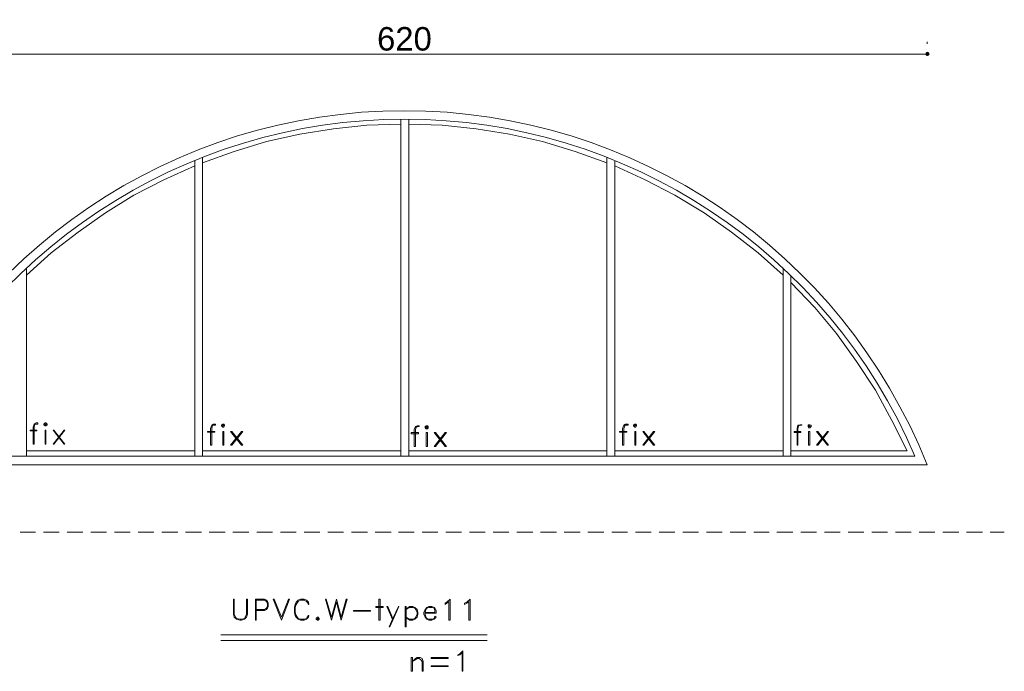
# Model space of a CAD drawing. Header units: metres. Extents: x 5.7 to 89.8, y 4 to 63.5.
# Tile 48 of 59: x 47.9 to 63.5, y 35.5 to 45.8. Entities that reach past the tile are written whole.
import ezdxf

# ---------------------------------------------------------------- set-up
doc = ezdxf.new("R2010")
doc.units = ezdxf.units.M
doc.header["$MEASUREMENT"] = 0
for name, color, linetype in [('PDF8_dim', 7, 'Continuous'), ('PDF8_khatchin', 7, 'Continuous'), ('PDF8_Text', 7, 'Continuous'), ('PDF8_textt', 7, 'Continuous'), ('PDF8_WIN', 7, 'Continuous')]:
    doc.layers.add(name, color=color, linetype=linetype)
doc.styles.add('PDF Arial', font='arial.ttf')

msp = doc.modelspace()

# ---------------------------------------------------------------- linework, layer by layer
at = {"layer": 'PDF8_dim', "lineweight": 20}
for points in [[(62.259, 45.466), (62.259, 45.437)], [(45.732, 45.273), (45.761, 45.273), (62.192, 45.273), (62.23, 45.273)]]:
    msp.add_lwpolyline(points, dxfattribs=at)
at = {"layer": 'PDF8_dim', "transparency": 33554559}
for points in [[(62.24, 45.302), (62.23, 45.273), (62.259, 45.273)], [(62.23, 45.273), (62.259, 45.273), (62.24, 45.254)], [(62.259, 45.273), (62.259, 45.312), (62.24, 45.302)], [(62.259, 45.273), (62.24, 45.254), (62.259, 45.244)], [(62.288, 45.302), (62.259, 45.273), (62.259, 45.312)], [(62.298, 45.273), (62.288, 45.302), (62.259, 45.273)], [(62.259, 45.244), (62.288, 45.254), (62.259, 45.273)], [(62.288, 45.254), (62.259, 45.273), (62.298, 45.273)]]:
    msp.add_solid(points, dxfattribs=at)
at = {"layer": 'PDF8_khatchin', "lineweight": 18}
for points in [[(47.89, 37.693), (48.13, 37.693)], [(48.256, 37.693), (48.506, 37.693)], [(48.631, 37.693), (48.882, 37.693)], [(49.007, 37.693), (49.257, 37.693)], [(49.382, 37.693), (49.633, 37.693)], [(49.758, 37.693), (50.008, 37.693)], [(50.134, 37.693), (50.384, 37.693)], [(50.509, 37.693), (50.76, 37.693)], [(50.885, 37.693), (51.135, 37.693)], [(51.26, 37.693), (51.511, 37.693)], [(51.636, 37.693), (51.886, 37.693)], [(52.012, 37.693), (52.262, 37.693)], [(52.387, 37.693), (52.638, 37.693)], [(52.763, 37.693), (53.013, 37.693)], [(53.139, 37.693), (53.389, 37.693)], [(53.514, 37.693), (53.765, 37.693)], [(53.88, 37.693), (54.131, 37.693)], [(54.256, 37.693), (54.506, 37.693)], [(54.631, 37.693), (54.882, 37.693)], [(55.007, 37.693), (55.257, 37.693)], [(55.383, 37.693), (55.633, 37.693)], [(55.758, 37.693), (56.009, 37.693)], [(56.134, 37.693), (56.384, 37.693)], [(56.509, 37.693), (56.76, 37.693)], [(56.885, 37.693), (57.135, 37.693)], [(57.261, 37.693), (57.511, 37.693)], [(57.636, 37.693), (57.887, 37.693)], [(58.012, 37.693), (58.262, 37.693)], [(58.388, 37.693), (58.638, 37.693)], [(58.763, 37.693), (59.014, 37.693)], [(59.139, 37.693), (59.389, 37.693)], [(59.514, 37.693), (59.755, 37.693)], [(59.88, 37.693), (60.131, 37.693)], [(60.256, 37.693), (60.506, 37.693)], [(60.632, 37.693), (60.882, 37.693)], [(61.007, 37.693), (61.258, 37.693)], [(61.383, 37.693), (61.633, 37.693)], [(61.758, 37.693), (62.009, 37.693)], [(62.134, 37.693), (62.384, 37.693)], [(62.51, 37.693), (62.76, 37.693)], [(62.885, 37.693), (63.136, 37.693)], [(63.261, 37.693), (63.482, 37.693)]]:
    msp.add_lwpolyline(points, dxfattribs=at)
at = {"layer": 'PDF8_textt', "lineweight": 20}
for points in [[(48.111, 39.398), (48.14, 39.408), (48.169, 39.408), (48.169, 39.427), (48.14, 39.427), (48.111, 39.408), (48.092, 39.36), (48.092, 39.09), (48.111, 39.09), (48.111, 39.36), (48.121, 39.408)], [(50.923, 39.379), (50.952, 39.388), (50.981, 39.388), (50.981, 39.408), (50.952, 39.408), (50.923, 39.388), (50.904, 39.34), (50.904, 39.071), (50.923, 39.071), (50.923, 39.34), (50.933, 39.388)], [(54.15, 39.35), (54.179, 39.369), (54.208, 39.369), (54.208, 39.379), (54.179, 39.379), (54.15, 39.369), (54.131, 39.321), (54.131, 39.051), (54.15, 39.051), (54.15, 39.321), (54.169, 39.369)], [(57.453, 39.379), (57.482, 39.388), (57.521, 39.388), (57.521, 39.408), (57.482, 39.408), (57.453, 39.388), (57.434, 39.34), (57.434, 39.071), (57.453, 39.071), (57.453, 39.34), (57.473, 39.388)], [(60.208, 39.369), (60.246, 39.388), (60.275, 39.388), (60.275, 39.398), (60.246, 39.398), (60.208, 39.388), (60.198, 39.34), (60.198, 39.071), (60.208, 39.071), (60.208, 39.34), (60.227, 39.388)], [(51.626, 36.451), (51.761, 36.451), (51.79, 36.47), (51.809, 36.489), (51.819, 36.518), (51.819, 36.566), (51.809, 36.595), (51.79, 36.615), (51.761, 36.634), (51.617, 36.634), (51.617, 36.297), (51.626, 36.297), (51.626, 36.615), (51.761, 36.615), (51.79, 36.595), (51.809, 36.566), (51.809, 36.518), (51.79, 36.489), (51.761, 36.47), (51.626, 36.47)], [(53.793, 36.297), (53.697, 36.518), (53.716, 36.518), (53.793, 36.326)], [(54.304, 36.412), (54.477, 36.412), (54.477, 36.451), (54.458, 36.489), (54.448, 36.499), (54.41, 36.518), (54.362, 36.518), (54.333, 36.499), (54.304, 36.47), (54.285, 36.422), (54.285, 36.393), (54.304, 36.345), (54.333, 36.316), (54.362, 36.297), (54.41, 36.297), (54.448, 36.316), (54.477, 36.345), (54.458, 36.364), (54.448, 36.326), (54.41, 36.316), (54.362, 36.316), (54.333, 36.326), (54.314, 36.345), (54.304, 36.393), (54.304, 36.422), (54.314, 36.47), (54.333, 36.489), (54.362, 36.499), (54.41, 36.499), (54.448, 36.489), (54.458, 36.451), (54.458, 36.422), (54.304, 36.422)], [(51.068, 36.066), (55.286, 36.066)], [(51.068, 35.979), (55.286, 35.979)]]:
    msp.add_lwpolyline(points, dxfattribs=at)
for points in [[(48.284, 39.427), (48.265, 39.408), (48.265, 39.398), (48.284, 39.379), (48.294, 39.379), (48.313, 39.398), (48.313, 39.408), (48.294, 39.427)], [(48.284, 39.408), (48.284, 39.398), (48.294, 39.398), (48.294, 39.408)], [(51.097, 39.408), (51.077, 39.388), (51.077, 39.379), (51.097, 39.36), (51.116, 39.36), (51.126, 39.379), (51.126, 39.388), (51.116, 39.408)], [(51.097, 39.388), (51.097, 39.379), (51.116, 39.379), (51.116, 39.388)], [(54.323, 39.379), (54.304, 39.369), (54.304, 39.35), (54.323, 39.331), (54.342, 39.331), (54.352, 39.35), (54.352, 39.369), (54.342, 39.379)], [(54.323, 39.369), (54.323, 39.35), (54.342, 39.35), (54.342, 39.369)], [(57.627, 39.408), (57.607, 39.388), (57.607, 39.379), (57.627, 39.36), (57.646, 39.36), (57.656, 39.379), (57.656, 39.388), (57.646, 39.408)], [(57.627, 39.388), (57.627, 39.379), (57.646, 39.379), (57.646, 39.388)], [(60.381, 39.398), (60.372, 39.388), (60.372, 39.369), (60.381, 39.35), (60.4, 39.35), (60.42, 39.369), (60.42, 39.388), (60.4, 39.398)], [(60.381, 39.388), (60.381, 39.369), (60.4, 39.369), (60.4, 39.388)], [(48.15, 39.302), (48.044, 39.302), (48.044, 39.311), (48.15, 39.311)], [(48.294, 39.09), (48.294, 39.311), (48.284, 39.311), (48.284, 39.09)], [(48.593, 39.09), (48.419, 39.311), (48.41, 39.311), (48.583, 39.09)], [(48.41, 39.09), (48.419, 39.09), (48.593, 39.311), (48.583, 39.311)], [(50.972, 39.282), (50.856, 39.282), (50.856, 39.292), (50.972, 39.292)], [(51.116, 39.071), (51.116, 39.292), (51.097, 39.292), (51.097, 39.071)], [(51.415, 39.071), (51.241, 39.292), (51.222, 39.292), (51.395, 39.071)], [(51.222, 39.071), (51.241, 39.071), (51.415, 39.292), (51.395, 39.292)], [(54.198, 39.254), (54.082, 39.254), (54.082, 39.273), (54.198, 39.273)], [(54.342, 39.051), (54.342, 39.273), (54.323, 39.273), (54.323, 39.051)], [(54.641, 39.051), (54.468, 39.273), (54.448, 39.273), (54.622, 39.051)], [(54.448, 39.051), (54.468, 39.051), (54.641, 39.273), (54.622, 39.273)], [(57.501, 39.282), (57.386, 39.282), (57.386, 39.292), (57.501, 39.292)], [(57.646, 39.071), (57.646, 39.292), (57.627, 39.292), (57.627, 39.071)], [(57.945, 39.071), (57.771, 39.292), (57.752, 39.292), (57.925, 39.071)], [(57.752, 39.071), (57.771, 39.071), (57.945, 39.292), (57.925, 39.292)], [(60.256, 39.273), (60.15, 39.273), (60.15, 39.292), (60.256, 39.292)], [(60.4, 39.071), (60.4, 39.292), (60.381, 39.292), (60.381, 39.071)], [(60.699, 39.071), (60.526, 39.292), (60.506, 39.292), (60.68, 39.071)], [(60.506, 39.071), (60.526, 39.071), (60.699, 39.292), (60.68, 39.292)], [(51.492, 36.634), (51.472, 36.634), (51.472, 36.393), (51.453, 36.345), (51.443, 36.326), (51.395, 36.316), (51.366, 36.316), (51.318, 36.326), (51.299, 36.345), (51.28, 36.393), (51.28, 36.634), (51.27, 36.634), (51.27, 36.393), (51.28, 36.345), (51.318, 36.316), (51.366, 36.297), (51.395, 36.297), (51.443, 36.316), (51.472, 36.345), (51.492, 36.393)], [(52.031, 36.297), (51.896, 36.634), (51.915, 36.634), (52.031, 36.345), (52.137, 36.634), (52.156, 36.634)], [(52.464, 36.374), (52.455, 36.374), (52.435, 36.345), (52.426, 36.326), (52.387, 36.316), (52.33, 36.316), (52.291, 36.326), (52.262, 36.374), (52.243, 36.422), (52.243, 36.499), (52.262, 36.547), (52.291, 36.595), (52.33, 36.615), (52.387, 36.615), (52.426, 36.595), (52.435, 36.586), (52.455, 36.547), (52.464, 36.547), (52.455, 36.586), (52.426, 36.615), (52.387, 36.634), (52.33, 36.634), (52.291, 36.615), (52.262, 36.586), (52.243, 36.547), (52.233, 36.499), (52.233, 36.422), (52.243, 36.374), (52.262, 36.345), (52.291, 36.316), (52.33, 36.297), (52.387, 36.297), (52.426, 36.316), (52.455, 36.345)], [(52.975, 36.297), (52.898, 36.586), (52.821, 36.297), (52.724, 36.634), (52.734, 36.634), (52.821, 36.345), (52.898, 36.634), (52.975, 36.345), (53.052, 36.634), (53.071, 36.634)], [(53.639, 36.499), (53.524, 36.499), (53.524, 36.518), (53.639, 36.518)], [(53.591, 36.297), (53.591, 36.634), (53.572, 36.634), (53.572, 36.297)], [(53.736, 36.191), (53.745, 36.191), (53.793, 36.297), (53.89, 36.518), (53.88, 36.518), (53.793, 36.326)], [(54.005, 36.191), (54.005, 36.518), (53.986, 36.518), (53.986, 36.191)], [(54.005, 36.345), (54.063, 36.316), (54.111, 36.316), (54.14, 36.326), (54.159, 36.345), (54.179, 36.393), (54.179, 36.422), (54.159, 36.47), (54.14, 36.489), (54.111, 36.499), (54.063, 36.499), (54.005, 36.47), (54.034, 36.499), (54.063, 36.518), (54.111, 36.518), (54.14, 36.499), (54.179, 36.47), (54.188, 36.422), (54.188, 36.393), (54.179, 36.345), (54.14, 36.316), (54.111, 36.297), (54.063, 36.297), (54.034, 36.316)], [(54.699, 36.297), (54.68, 36.297), (54.68, 36.595), (54.651, 36.566), (54.622, 36.547), (54.622, 36.566), (54.651, 36.586), (54.699, 36.634)], [(55.017, 36.297), (54.997, 36.297), (54.997, 36.595), (54.968, 36.566), (54.93, 36.547), (54.93, 36.566), (54.968, 36.586), (55.017, 36.634)], [(53.437, 36.441), (53.167, 36.441), (53.167, 36.451), (53.437, 36.451)], [(52.599, 36.345), (52.58, 36.326), (52.58, 36.316), (52.599, 36.297), (52.609, 36.297), (52.628, 36.316), (52.628, 36.326), (52.609, 36.345)], [(52.599, 36.326), (52.599, 36.316), (52.609, 36.316), (52.609, 36.326)], [(54.901, 35.488), (54.891, 35.488), (54.891, 35.786), (54.853, 35.748), (54.824, 35.738), (54.824, 35.748), (54.853, 35.767), (54.901, 35.815)], [(54.102, 35.488), (54.102, 35.709), (54.082, 35.709), (54.082, 35.488)], [(54.275, 35.488), (54.256, 35.488), (54.256, 35.642), (54.236, 35.671), (54.208, 35.69), (54.179, 35.69), (54.15, 35.671), (54.102, 35.642), (54.15, 35.69), (54.179, 35.709), (54.227, 35.709), (54.256, 35.69), (54.275, 35.642)], [(54.67, 35.69), (54.4, 35.69), (54.4, 35.709), (54.67, 35.709)], [(54.67, 35.565), (54.4, 35.565), (54.4, 35.574), (54.67, 35.574)]]:
    msp.add_lwpolyline(points, close=True, dxfattribs=at)
at = {"layer": 'PDF8_WIN', "lineweight": 18}
for points in [[(62.259, 38.762), (45.694, 38.762, -0.677907)], [(45.896, 38.897), (62.067, 38.897, 0.661108)]]:
    msp.add_lwpolyline(points, format="xyb", close=True, dxfattribs=at)
for points in [[(53.919, 44.165), (53.379, 44.146), (52.85, 44.088), (52.32, 44.002), (51.79, 43.886), (51.28, 43.732), (50.779, 43.549)], [(53.919, 38.897), (53.919, 44.243)], [(54.044, 38.897), (54.044, 44.243)], [(57.184, 43.549), (56.683, 43.732), (56.163, 43.886), (55.643, 44.002), (55.113, 44.088), (54.574, 44.146), (54.044, 44.165)], [(50.654, 38.897), (50.654, 43.588)], [(50.779, 38.897), (50.779, 43.636)], [(57.184, 38.897), (57.184, 43.636)], [(57.309, 38.897), (57.309, 43.588)], [(50.654, 43.501), (50.163, 43.279), (49.691, 43.039), (49.238, 42.759), (48.805, 42.451), (48.381, 42.124), (47.986, 41.767)], [(59.977, 41.767), (59.582, 42.124), (59.158, 42.451), (58.725, 42.759), (58.262, 43.039), (57.79, 43.279), (57.309, 43.501)], [(47.986, 38.897), (47.986, 41.883)], [(59.977, 38.897), (59.977, 41.883)], [(60.102, 38.897), (60.102, 41.758)], [(60.102, 38.984), (61.941, 38.984), (61.701, 39.465), (61.441, 39.947), (61.142, 40.4), (60.824, 40.843), (60.478, 41.257), (60.102, 41.652)], [(47.986, 38.984), (50.654, 38.984)], [(50.779, 38.984), (53.919, 38.984)], [(54.044, 38.984), (57.184, 38.984)], [(57.309, 38.984), (59.977, 38.984)]]:
    msp.add_lwpolyline(points, dxfattribs=at)

# ---------------------------------------------------------------- texts
at = {"layer": 'PDF8_Text', "insert": (53.543, 45.325), "char_height": 0.3723, "attachment_point": 7, "style": 'PDF Arial'}
msp.add_mtext('620', dxfattribs=at)

doc.saveas('drawing.dxf')
